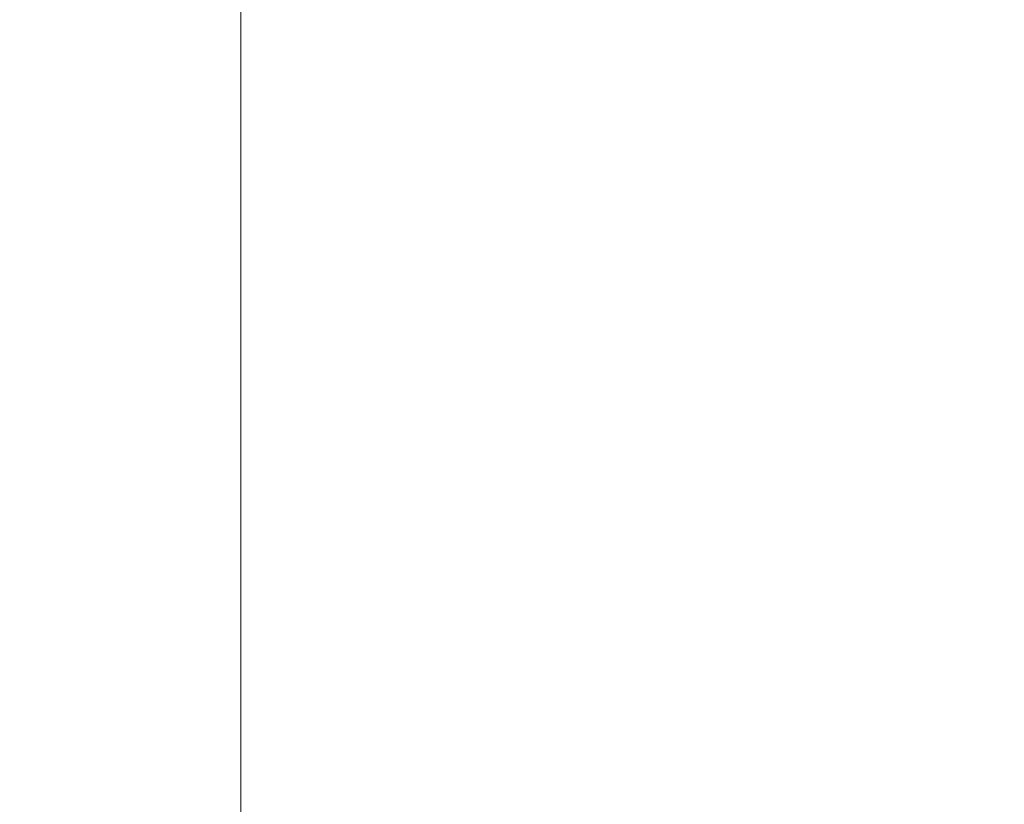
# Model space of a CAD drawing. Header units: millimetres. Extents: x -40.4 to 40.4, y -40.2 to 40.6.
# Tile 130 of 256: x -15.502978 to -15.502826, y -30.369767 to -30.369647. Entities that reach past the tile are written whole.
import ezdxf

# ---------------------------------------------------------------- set-up
doc = ezdxf.new("R2010")
doc.units = ezdxf.units.MM
doc.layers.add('E-ELEC-EQPM-OTLN', color=71, linetype='Continuous', lineweight=30)

# ---------------------------------------------------------------- blocks, each defined once
blk = doc.blocks.new('Future linear_ 1-gang frame - 2CKA001754A4498_Cover Frame 1gang studio white-6552-Vista 3D 1')
at = {"layer": 'E-ELEC-EQPM-OTLN', "lineweight": 9}
mesh = blk.add_polyface(dxfattribs=at)
corners = [(-26.78743651, -15.31145639, -9.67014921), (-26.78743651, -16.38351237, -9.67014921), (-23.79628324, -23.60479556, -9.67014921), (-16.57500004, -26.59594883, -9.67014921), (-15.50294407, -26.59594883, -9.67014921), (-15.50294407, -33.30851376, -9.67014921), (-30.53258173, -33.30851376, -9.67014921), (-32.6308639, -32.43937622, -9.67014921), (-33.49999917, -30.34109405, -9.67014921), (-33.49999917, -15.31145639, -9.67014921)]
mesh.append_faces([[corners[k] for k in face] for face in [(1, 9, 0)]], dxfattribs={"vtx0": -1})
mesh.append_faces([[corners[k] for k in face] for face in [(9, 1, 2, 8)]], dxfattribs={"vtx0": -1, "vtx2": -1})
mesh.append_faces([[corners[k] for k in face] for face in [(4, 5, 3)]], dxfattribs={"vtx1": -1})
mesh.append_faces([[corners[k] for k in face] for face in [(2, 3, 5, 6)]], dxfattribs={"vtx1": -1, "vtx3": -1})
mesh.append_faces([[corners[k] for k in face] for face in [(6, 7, 8, 2)]], dxfattribs={"vtx2": -1, "vtx3": -1})
mesh = blk.add_polyface(dxfattribs=at)
corners = [(-15.50294407, -26.59594883, -9.67014921), (-14.80294365, -25.38351375, -8.97014935), (-14.80294365, -33.30851376, -8.97014935), (-15.50294407, -33.30851376, -9.67014921)]
mesh.append_faces([[corners[k] for k in face] for face in [(0, 1, 2, 3)]])

msp = doc.modelspace()

# ---------------------------------------------------------------- block references
at = {"layer": 'E-ELEC-EQPM-OTLN', "lineweight": 9}
msp.add_blockref('Future linear_ 1-gang frame - 2CKA001754A4498_Cover Frame 1gang studio white-6552-Vista 3D 1', (0, 0), dxfattribs=at)

doc.saveas('drawing.dxf')
